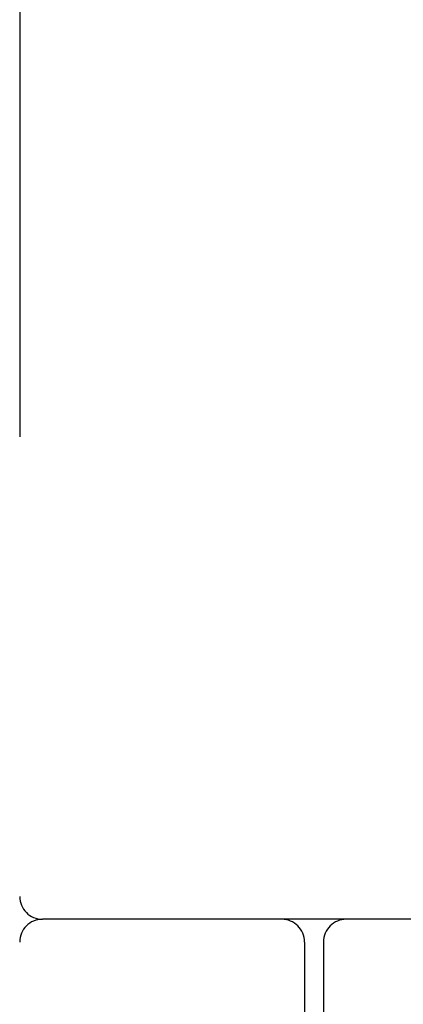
# Model space of a CAD drawing. Header units: inches. Extents: x 0 to 303, y 0 to 196.
# Tile 11 of 100: x 30.641 to 30.894, y 100.218 to 100.866. Entities that reach past the tile are written whole.
import ezdxf

# ---------------------------------------------------------------- set-up
doc = ezdxf.new("R2010")
doc.units = ezdxf.units.IN
doc.header["$LTSCALE"] = 16.67597
doc.header["$MEASUREMENT"] = 0
doc.linetypes.add('HIDDEN', pattern=[0.2, 0.1, -0.1])
doc.layers.add('DEFAULT_2', color=8, linetype='HIDDEN')

msp = doc.modelspace()

# ---------------------------------------------------------------- linework, layer by layer
at = {"layer": 'DEFAULT_2', "color": 8, "linetype": 'HIDDEN'}
for p, q in [((30.64128, 102.25886), (30.64128, 99.28886)), ((31.21628, 100.27386), (30.65628, 100.27386)), ((30.82878, 100.25886), (30.82878, 100.13261)), ((30.84128, 100.25886), (30.84128, 100.10136))]:
    msp.add_line(p, q, dxfattribs=at)
for centre, start, end in [((30.65628, 100.28886), 180, 270), ((30.65628, 100.25886), 90, 180), ((30.81378, 100.25886), 0, 90), ((30.85628, 100.25886), 90, 180)]:
    msp.add_arc(centre, 0.015, start, end, dxfattribs=at)

doc.saveas('drawing.dxf')
